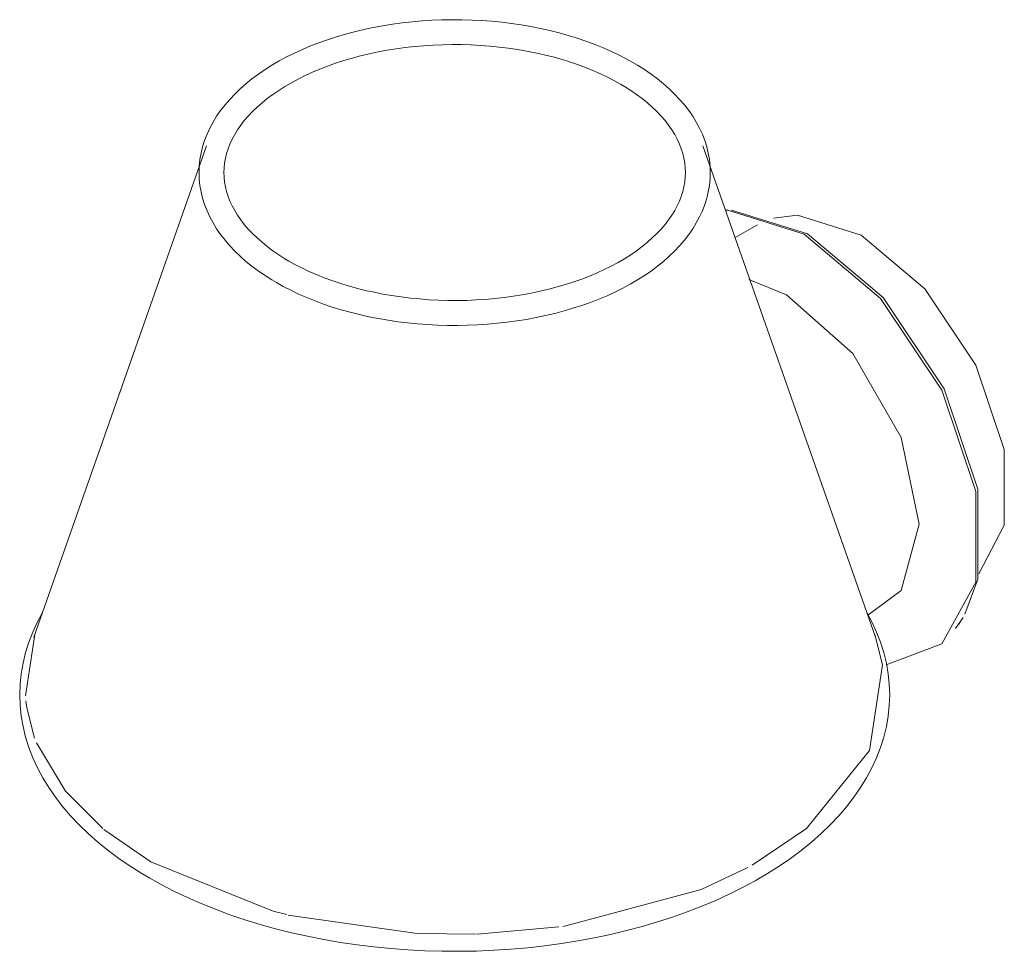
# Model space of a CAD drawing. Header units: millimetres. Extents: x -6717 to -4904, y 0 to 7139.
# Tile 3 of 4: x -5905 to -5668, y 1467 to 1691. Entities that reach past the tile are written whole.
import ezdxf

# ---------------------------------------------------------------- set-up
doc = ezdxf.new("R2010")
doc.units = ezdxf.units.MM
doc.layers.add('E-LITE-EQPM', color=7, linetype='Continuous', lineweight=20)

# ---------------------------------------------------------------- blocks, each defined once
blk = doc.blocks.new('64307-71 - 64307-71 SUMBA Black wall lamp Rattan Shade-541769-00 Isometrico PDF')
at = {"layer": 'E-LITE-EQPM', "color": 8, "lineweight": 9, "true_color": 0x808080}
for p, q in [((-7121.61, 1660.88), (-7163.2, 1542.55)), ((-6960.43, 1542.55), (-7002.02, 1660.88)), ((-6996.6, 1645.38), (-6996.07, 1645.39)), ((-6995.14, 1645.39), (-6976.87, 1639.66)), ((-6988.91, 1641.82), (-6994.27, 1638.73)), ((-6981.87, 1624.97), (-6990.96, 1628.63)), ((-6939.38, 1547.24), (-6941.21, 1544.58)), ((-6940.4, 1545.64), (-6939.89, 1546.43)), ((-7165.19, 1528.41), (-7162.98, 1543.17)), ((-7134.97, 1488.44), (-7146.34, 1496.23)), ((-7036.71, 1472.73), (-7056.4, 1471.03))]:
    blk.add_line(p, q, dxfattribs=at)
for points in [[(-7123.39, 1654.41, 0), (-7123.34, 1655.97, 0), (-7123.17, 1657.52, 0), (-7122.91, 1659.07, 0), (-7122.53, 1660.6, 0), (-7122.05, 1662.12, 0), (-7121.47, 1663.62, 0), (-7120.79, 1665.09, 0), (-7120.02, 1666.54, 0), (-7119.15, 1667.96, 0), (-7118.19, 1669.35, 0), (-7117.14, 1670.71, 0), (-7116, 1672.03, 0), (-7114.78, 1673.32, 0), (-7113.48, 1674.58, 0), (-7112.09, 1675.79, 0), (-7110.64, 1676.97, 0), (-7109.11, 1678.11, 0), (-7107.5, 1679.21, 0), (-7105.83, 1680.27, 0), (-7104.09, 1681.28, 0), (-7102.29, 1682.25, 0), (-7100.43, 1683.18, 0), (-7098.51, 1684.06, 0), (-7096.53, 1684.89, 0), (-7094.51, 1685.68, 0), (-7092.43, 1686.41, 0), (-7090.31, 1687.1, 0), (-7088.14, 1687.73, 0), (-7085.94, 1688.32, 0), (-7083.7, 1688.85, 0), (-7081.43, 1689.33, 0), (-7079.12, 1689.76, 0), (-7076.79, 1690.13, 0), (-7074.44, 1690.45, 0), (-7072.07, 1690.72, 0), (-7069.68, 1690.93, 0), (-7067.29, 1691.08, 0), (-7064.88, 1691.18, 0), (-7062.47, 1691.22, 0), (-7060.06, 1691.21, 0), (-7057.65, 1691.14, 0), (-7055.25, 1691.02, 0), (-7052.85, 1690.84, 0), (-7050.47, 1690.6, 0), (-7048.11, 1690.31, 0), (-7045.77, 1689.97, 0), (-7043.45, 1689.57, 0), (-7041.16, 1689.12, 0), (-7038.9, 1688.61, 0), (-7036.68, 1688.06, 0), (-7034.49, 1687.45, 0), (-7032.35, 1686.79, 0), (-7030.24, 1686.08, 0), (-7028.19, 1685.32, 0), (-7026.19, 1684.51, 0), (-7024.24, 1683.66, 0), (-7022.34, 1682.76, 0), (-7020.51, 1681.81, 0), (-7018.9, 1680.92, 0)], [(-7117.39, 1654.41, 0), (-7117.35, 1655.55, 0), (-7117.23, 1656.7, 0), (-7117.03, 1657.84, 0), (-7116.75, 1658.99, 0), (-7116.39, 1660.13, 0), (-7115.95, 1661.27, 0), (-7115.42, 1662.42, 0), (-7114.81, 1663.55, 0), (-7114.12, 1664.68, 0), (-7113.35, 1665.8, 0), (-7112.49, 1666.92, 0), (-7111.54, 1668.01, 0), (-7110.52, 1669.1, 0), (-7109.41, 1670.16, 0), (-7108.22, 1671.21, 0), (-7106.96, 1672.23, 0), (-7105.62, 1673.23, 0), (-7104.2, 1674.2, 0), (-7102.72, 1675.14, 0), (-7101.16, 1676.05, 0), (-7099.53, 1676.92, 0), (-7097.84, 1677.76, 0), (-7096.09, 1678.57, 0), (-7094.29, 1679.33, 0), (-7092.42, 1680.05, 0), (-7090.51, 1680.73, 0), (-7088.54, 1681.37, 0), (-7086.53, 1681.96, 0), (-7084.48, 1682.5, 0), (-7082.39, 1683, 0), (-7080.26, 1683.45, 0), (-7078.1, 1683.85, 0), (-7075.92, 1684.2, 0), (-7073.71, 1684.5, 0), (-7071.48, 1684.75, 0), (-7069.23, 1684.94, 0), (-7066.97, 1685.09, 0), (-7064.7, 1685.18, 0), (-7062.43, 1685.22, 0), (-7060.16, 1685.21, 0), (-7057.89, 1685.15, 0), (-7055.62, 1685.03, 0), (-7053.37, 1684.86, 0), (-7051.13, 1684.64, 0), (-7048.91, 1684.37, 0), (-7046.71, 1684.04, 0), (-7044.54, 1683.67, 0), (-7042.4, 1683.25, 0), (-7040.28, 1682.78, 0), (-7038.21, 1682.26, 0), (-7036.18, 1681.69, 0), (-7034.19, 1681.08, 0), (-7032.24, 1680.42, 0), (-7030.35, 1679.72, 0), (-7028.51, 1678.98, 0), (-7026.73, 1678.2, 0), (-7025.01, 1677.38, 0), (-7023.35, 1676.53, 0), (-7021.9, 1675.72, 0)], [(-7000.25, 1654.41, 0), (-7000.3, 1655.97, 0), (-7000.46, 1657.52, 0), (-7000.73, 1659.07, 0), (-7001.11, 1660.6, 0), (-7001.58, 1662.12, 0), (-7002.16, 1663.62, 0), (-7002.84, 1665.09, 0), (-7003.62, 1666.54, 0), (-7004.49, 1667.96, 0), (-7005.45, 1669.35, 0), (-7006.5, 1670.71, 0), (-7007.64, 1672.03, 0), (-7008.86, 1673.32, 0), (-7010.16, 1674.58, 0), (-7011.54, 1675.79, 0), (-7013, 1676.97, 0), (-7014.53, 1678.11, 0), (-7016.13, 1679.21, 0), (-7017.81, 1680.27, 0), (-7018.9, 1680.92, 0)], [(-7006.25, 1654.41, 0), (-7006.29, 1655.55, 0), (-7006.41, 1656.7, 0), (-7006.6, 1657.84, 0), (-7006.88, 1658.99, 0), (-7007.24, 1660.13, 0), (-7007.69, 1661.27, 0), (-7008.21, 1662.42, 0), (-7008.82, 1663.55, 0), (-7009.51, 1664.68, 0), (-7010.29, 1665.8, 0), (-7011.15, 1666.92, 0), (-7012.09, 1668.01, 0), (-7013.12, 1669.1, 0), (-7014.23, 1670.16, 0), (-7015.41, 1671.21, 0), (-7016.68, 1672.23, 0), (-7018.02, 1673.23, 0), (-7019.43, 1674.2, 0), (-7020.92, 1675.14, 0), (-7021.9, 1675.72, 0)], [(-7123.39, 1654.41, 0), (-7123.34, 1652.85, 0), (-7123.17, 1651.29, 0), (-7122.91, 1649.75, 0), (-7122.53, 1648.21, 0), (-7122.05, 1646.7, 0), (-7121.47, 1645.2, 0), (-7120.79, 1643.72, 0), (-7120.02, 1642.28, 0), (-7119.15, 1640.86, 0), (-7118.19, 1639.47, 0), (-7117.14, 1638.11, 0), (-7116, 1636.78, 0), (-7114.78, 1635.49, 0), (-7113.48, 1634.24, 0), (-7112.09, 1633.02, 0), (-7110.64, 1631.84, 0), (-7109.11, 1630.7, 0), (-7107.5, 1629.6, 0), (-7105.83, 1628.55, 0), (-7104.73, 1627.9, 0)], [(-7117.39, 1654.41, 0), (-7117.35, 1653.26, 0), (-7117.23, 1652.12, 0), (-7117.03, 1650.97, 0), (-7116.75, 1649.83, 0), (-7116.39, 1648.68, 0), (-7115.95, 1647.54, 0), (-7115.42, 1646.4, 0), (-7114.81, 1645.26, 0), (-7114.12, 1644.13, 0), (-7113.35, 1643.01, 0), (-7112.49, 1641.9, 0), (-7111.54, 1640.8, 0), (-7110.52, 1639.72, 0), (-7109.41, 1638.65, 0), (-7108.22, 1637.61, 0), (-7106.96, 1636.58, 0), (-7105.62, 1635.59, 0), (-7104.2, 1634.62, 0), (-7102.72, 1633.67, 0), (-7101.73, 1633.09, 0)], [(-7000.25, 1654.41, 0), (-7000.3, 1652.85, 0), (-7000.46, 1651.29, 0), (-7000.73, 1649.75, 0), (-7001.11, 1648.21, 0), (-7001.58, 1646.7, 0), (-7002.16, 1645.2, 0), (-7002.84, 1643.72, 0), (-7003.62, 1642.28, 0), (-7004.49, 1640.86, 0), (-7005.45, 1639.47, 0), (-7006.5, 1638.11, 0), (-7007.64, 1636.78, 0), (-7008.86, 1635.49, 0), (-7010.16, 1634.24, 0), (-7011.54, 1633.02, 0), (-7013, 1631.84, 0), (-7014.53, 1630.7, 0), (-7016.13, 1629.6, 0), (-7017.81, 1628.55, 0), (-7019.54, 1627.53, 0), (-7021.35, 1626.56, 0), (-7023.21, 1625.64, 0), (-7025.13, 1624.76, 0), (-7027.1, 1623.92, 0), (-7029.13, 1623.14, 0), (-7031.21, 1622.4, 0), (-7033.33, 1621.72, 0), (-7035.49, 1621.08, 0), (-7037.7, 1620.5, 0), (-7039.94, 1619.96, 0), (-7042.21, 1619.48, 0), (-7044.51, 1619.05, 0), (-7046.84, 1618.68, 0), (-7049.19, 1618.36, 0), (-7051.57, 1618.1, 0), (-7053.95, 1617.89, 0), (-7056.35, 1617.73, 0), (-7058.76, 1617.64, 0), (-7061.17, 1617.59, 0), (-7063.58, 1617.61, 0), (-7065.99, 1617.67, 0), (-7068.39, 1617.8, 0), (-7070.78, 1617.98, 0), (-7073.16, 1618.21, 0), (-7075.53, 1618.5, 0), (-7077.87, 1618.85, 0), (-7080.19, 1619.24, 0), (-7082.48, 1619.7, 0), (-7084.73, 1620.2, 0), (-7086.96, 1620.76, 0), (-7089.15, 1621.37, 0), (-7091.29, 1622.03, 0), (-7093.39, 1622.74, 0), (-7095.45, 1623.49, 0), (-7097.45, 1624.3, 0), (-7099.4, 1625.16, 0), (-7101.29, 1626.06, 0), (-7103.13, 1627, 0), (-7104.73, 1627.9, 0)], [(-7006.25, 1654.41, 0), (-7006.29, 1653.26, 0), (-7006.41, 1652.12, 0), (-7006.6, 1650.97, 0), (-7006.88, 1649.83, 0), (-7007.24, 1648.68, 0), (-7007.69, 1647.54, 0), (-7008.21, 1646.4, 0), (-7008.82, 1645.26, 0), (-7009.51, 1644.13, 0), (-7010.29, 1643.01, 0), (-7011.15, 1641.9, 0), (-7012.09, 1640.8, 0), (-7013.12, 1639.72, 0), (-7014.23, 1638.65, 0), (-7015.41, 1637.61, 0), (-7016.68, 1636.58, 0), (-7018.02, 1635.59, 0), (-7019.43, 1634.62, 0), (-7020.92, 1633.67, 0), (-7022.48, 1632.77, 0), (-7024.1, 1631.89, 0), (-7025.79, 1631.05, 0), (-7027.54, 1630.25, 0), (-7029.35, 1629.49, 0), (-7031.21, 1628.76, 0), (-7033.13, 1628.09, 0), (-7035.1, 1627.45, 0), (-7037.11, 1626.86, 0), (-7039.16, 1626.31, 0), (-7041.25, 1625.82, 0), (-7043.38, 1625.37, 0), (-7045.54, 1624.97, 0), (-7047.72, 1624.62, 0), (-7049.93, 1624.32, 0), (-7052.16, 1624.07, 0), (-7054.41, 1623.87, 0), (-7056.66, 1623.73, 0), (-7058.93, 1623.63, 0), (-7061.2, 1623.59, 0), (-7063.48, 1623.61, 0), (-7065.75, 1623.67, 0), (-7068.01, 1623.79, 0), (-7070.27, 1623.96, 0), (-7072.5, 1624.18, 0), (-7074.73, 1624.45, 0), (-7076.92, 1624.77, 0), (-7079.1, 1625.14, 0), (-7081.24, 1625.57, 0), (-7083.35, 1626.04, 0), (-7085.43, 1626.56, 0), (-7087.46, 1627.12, 0), (-7089.45, 1627.74, 0), (-7091.39, 1628.39, 0), (-7093.29, 1629.09, 0), (-7095.13, 1629.83, 0), (-7096.91, 1630.61, 0), (-7098.63, 1631.43, 0), (-7100.29, 1632.29, 0), (-7101.73, 1633.09, 0)], [(-6996.59, 1645.35, 0), (-6996.06, 1645.34, 0), (-6977.65, 1639.57, 0)], [(-6985.05, 1643.44, 0), (-6979.25, 1644.15, 0), (-6963.91, 1639.34, 0)], [(-6977.65, 1639.57, 0), (-6959.25, 1624.09, 0), (-6944.49, 1601.97, 0), (-6936.3, 1577.6, 0), (-6936.3, 1555.8, 0), (-6944.49, 1540.89, 0), (-6957.86, 1535.82, 0)], [(-6976.87, 1639.66, 0), (-6958.6, 1624.29, 0), (-6943.95, 1602.34, 0), (-6935.82, 1578.15, 0), (-6935.82, 1556.51, 0), (-6938.93, 1548.03, 0)], [(-6963.91, 1639.34, 0), (-6948.57, 1626.44, 0), (-6936.27, 1608.01, 0), (-6929.44, 1587.7, 0), (-6929.44, 1569.53, 0), (-6935.57, 1557.74, 0)], [(-6962.31, 1547.82, 0), (-6954.25, 1553.79, 0), (-6949.98, 1569.74, 0), (-6954.25, 1590.61, 0), (-6965.93, 1610.83, 0), (-6981.87, 1624.97, 0)], [(-7166.59, 1528.62, 0), (-7166.5, 1531.18, 0), (-7166.23, 1533.73, 0), (-7165.79, 1536.27, 0), (-7165.18, 1538.79, 0), (-7164.39, 1541.29, 0), (-7163.43, 1543.76, 0), (-7162.31, 1546.2, 0), (-7161.08, 1548.5, 0)], [(-6957.05, 1528.62, 0), (-6957.14, 1531.18, 0), (-6957.4, 1533.73, 0), (-6957.84, 1536.27, 0), (-6958.46, 1538.79, 0), (-6959.25, 1541.29, 0), (-6960.2, 1543.76, 0), (-6961.33, 1546.2, 0), (-6962.55, 1548.48, 0)], [(-6960.65, 1543.15, 0), (-6958.76, 1535.88, 0), (-6961.89, 1515.22, 0), (-6977.08, 1496.42, 0), (-6990.18, 1487.58, 0)], [(-7166.59, 1528.62, 0), (-7166.5, 1526.07, 0), (-7166.23, 1523.52, 0), (-7165.79, 1520.98, 0), (-7165.18, 1518.46, 0), (-7164.39, 1515.96, 0), (-7163.43, 1513.49, 0), (-7162.31, 1511.05, 0), (-7161.02, 1508.65, 0), (-7159.58, 1506.29, 0), (-7157.98, 1503.97, 0), (-7156.22, 1501.7, 0), (-7154.32, 1499.48, 0), (-7152.27, 1497.32, 0), (-7150.08, 1495.21, 0), (-7147.75, 1493.15, 0), (-7145.29, 1491.16, 0), (-7142.7, 1489.24, 0), (-7139.98, 1487.37, 0), (-7137.14, 1485.58, 0), (-7135.28, 1484.48, 0)], [(-6957.05, 1528.62, 0), (-6957.14, 1526.07, 0), (-6957.4, 1523.52, 0), (-6957.84, 1520.98, 0), (-6958.46, 1518.46, 0), (-6959.25, 1515.96, 0), (-6960.2, 1513.49, 0), (-6961.33, 1511.05, 0), (-6962.61, 1508.65, 0), (-6964.06, 1506.29, 0), (-6965.66, 1503.97, 0), (-6967.42, 1501.7, 0), (-6969.32, 1499.48, 0), (-6971.37, 1497.32, 0), (-6973.56, 1495.21, 0), (-6975.89, 1493.15, 0), (-6978.35, 1491.16, 0), (-6980.94, 1489.24, 0), (-6983.66, 1487.37, 0), (-6986.49, 1485.58, 0), (-6989.45, 1483.86, 0), (-6992.51, 1482.21, 0), (-6995.68, 1480.63, 0), (-6998.96, 1479.13, 0), (-7002.33, 1477.71, 0), (-7005.79, 1476.37, 0), (-7009.34, 1475.11, 0), (-7012.97, 1473.94, 0), (-7016.67, 1472.85, 0), (-7020.45, 1471.85, 0), (-7024.28, 1470.93, 0), (-7028.18, 1470.11, 0), (-7032.13, 1469.38, 0), (-7036.12, 1468.74, 0), (-7040.16, 1468.19, 0), (-7044.22, 1467.74, 0), (-7048.32, 1467.38, 0), (-7052.43, 1467.11, 0), (-7056.56, 1466.94, 0), (-7060.7, 1466.87, 0), (-7064.84, 1466.89, 0), (-7068.98, 1467.01, 0), (-7073.1, 1467.22, 0), (-7077.21, 1467.53, 0), (-7081.29, 1467.93, 0), (-7085.34, 1468.43, 0), (-7089.36, 1469.02, 0), (-7093.33, 1469.7, 0), (-7097.26, 1470.48, 0), (-7101.13, 1471.34, 0), (-7104.94, 1472.3, 0), (-7108.68, 1473.34, 0), (-7112.35, 1474.47, 0), (-7115.94, 1475.68, 0), (-7119.45, 1476.98, 0), (-7122.87, 1478.35, 0), (-7126.2, 1479.81, 0), (-7129.43, 1481.35, 0), (-7132.55, 1482.96, 0), (-7135.28, 1484.48, 0)], [(-7162.99, 1518.21, 0), (-7164.87, 1525.47, 0), (-7165.1, 1527.22, 0)], [(-7146.56, 1496.42, 0), (-7155.58, 1505.43, 0), (-7162.54, 1517.05, 0)], [(-7102.28, 1475.7, 0), (-7105.54, 1476.54, 0), (-7134.97, 1488.44, 0)], [(-6991.22, 1487.02, 0), (-7002.48, 1481.75, 0), (-7035.04, 1472.98, 0), (-7035.8, 1472.87, 0)], [(-7056.65, 1471.02, 0), (-7070.83, 1471.17, 0), (-7101.89, 1475.61, 0)]]:
    blk.add_polyline3d(points, dxfattribs=at)

msp = doc.modelspace()

# ---------------------------------------------------------------- block references
at = {"layer": 'E-LITE-EQPM', "color": 8, "lineweight": 9, "true_color": 0x808080}
msp.add_blockref('64307-71 - 64307-71 SUMBA Black wall lamp Rattan Shade-541769-00 Isometrico PDF', (1261.66, 0), dxfattribs=at)

doc.saveas('drawing.dxf')
